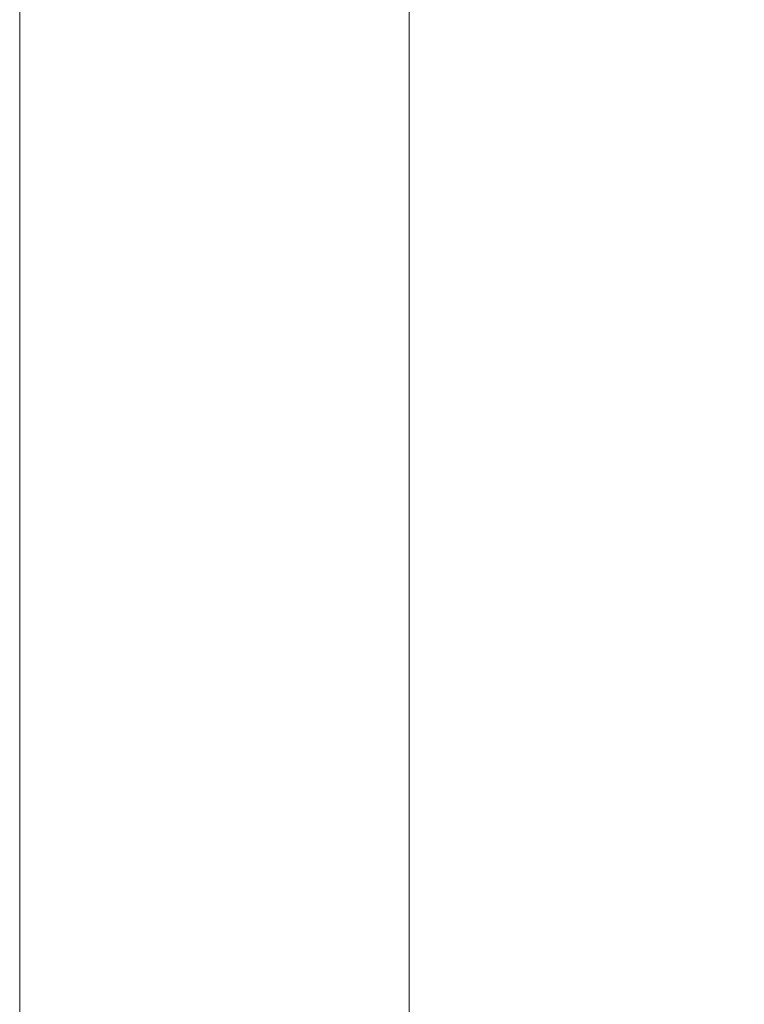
# Model space of a CAD drawing. Header units: inches. Extents: x 1352 to 2050, y -1711 to -1289.
# Tile 189 of 256: x 1795.815 to 1796.167, y -1514.109 to -1513.63. Entities that reach past the tile are written whole.
import ezdxf

# ---------------------------------------------------------------- set-up
doc = ezdxf.new("R2010")
doc.units = ezdxf.units.IN
doc.header["$MEASUREMENT"] = 0
doc.layers.add('图层 1', color=7, linetype='Continuous')

# ---------------------------------------------------------------- blocks, each defined once
blk = doc.blocks.new('block 16')
at = {"layer": '图层 1', "lineweight": 0}
for points, knots in [([(1796.00407, -1503.39075), (1796.00407, -1503.39075), (1796.00407, -1515.70972), (1796.00407, -1515.70972), (1796.00407, -1515.76209), (1795.96135, -1515.80481), (1795.90933, -1515.80481), (1795.85662, -1515.80481), (1795.81459, -1515.76209), (1795.81459, -1515.70972), (1795.81459, -1515.70972), (1795.81459, -1503.39075), (1795.81459, -1503.39075), (1795.81459, -1503.33838), (1795.85662, -1503.29635), (1795.90933, -1503.29635), (1795.96135, -1503.29635), (1796.00407, -1503.33838), (1796.00407, -1503.39075)], [0, 0, 0, 0, 1, 1, 1, 2, 2, 2, 3, 3, 3, 4, 4, 4, 5, 5, 5, 6, 6, 6, 6]), ([(1796.06711, -1509.30357), (1796.06195, -1509.37006), (1796.05885, -1509.43861), (1796.05885, -1509.50924), (1796.05712, -1510.53105), (1796.61867, -1511.95974), (1797.46134, -1513.11763), (1798.30333, -1514.28001), (1799.4247, -1515.16505), (1800.50405, -1515.16126), (1800.78965, -1515.16057), (1801.07456, -1515.10063), (1801.35568, -1514.96834), (1801.40288, -1514.94526), (1801.45972, -1514.96558), (1801.48143, -1515.01243), (1801.50451, -1515.06032), (1801.48384, -1515.11648), (1801.43664, -1515.13956), (1801.13037, -1515.28425), (1800.81687, -1515.35074), (1800.50405, -1515.35074), (1799.31859, -1515.3473), (1798.17034, -1514.41299), (1797.30804, -1513.2296), (1796.44711, -1512.04207), (1795.87109, -1510.59686), (1795.86902, -1509.50924), (1795.86902, -1509.43379), (1795.87178, -1509.36041), (1795.87798, -1509.28841), (1795.88177, -1509.23639), (1795.92759, -1509.19746), (1795.97995, -1509.20159), (1796.03232, -1509.20607), (1796.0709, -1509.25155), (1796.06711, -1509.30357)], [0, 0, 0, 0, 1, 1, 1, 2, 2, 2, 3, 3, 3, 4, 4, 4, 5, 5, 5, 6, 6, 6, 7, 7, 7, 8, 8, 8, 9, 9, 9, 10, 10, 10, 11, 11, 11, 12, 12, 12, 12])]:
    blk.add_open_spline(points, degree=3, knots=knots, dxfattribs=at)
blk = doc.blocks.new('block 9')
at = {"layer": '图层 1'}
blk.add_blockref('block 16', (0, 0), dxfattribs=at)
blk = doc.blocks.new('block 2')
at = {"layer": '图层 1'}
blk.add_blockref('block 9', (0, 0), dxfattribs=at)

msp = doc.modelspace()

# ---------------------------------------------------------------- block references
at = {"layer": '图层 1'}
msp.add_blockref('block 2', (0, 0), dxfattribs=at)

doc.saveas('drawing.dxf')
